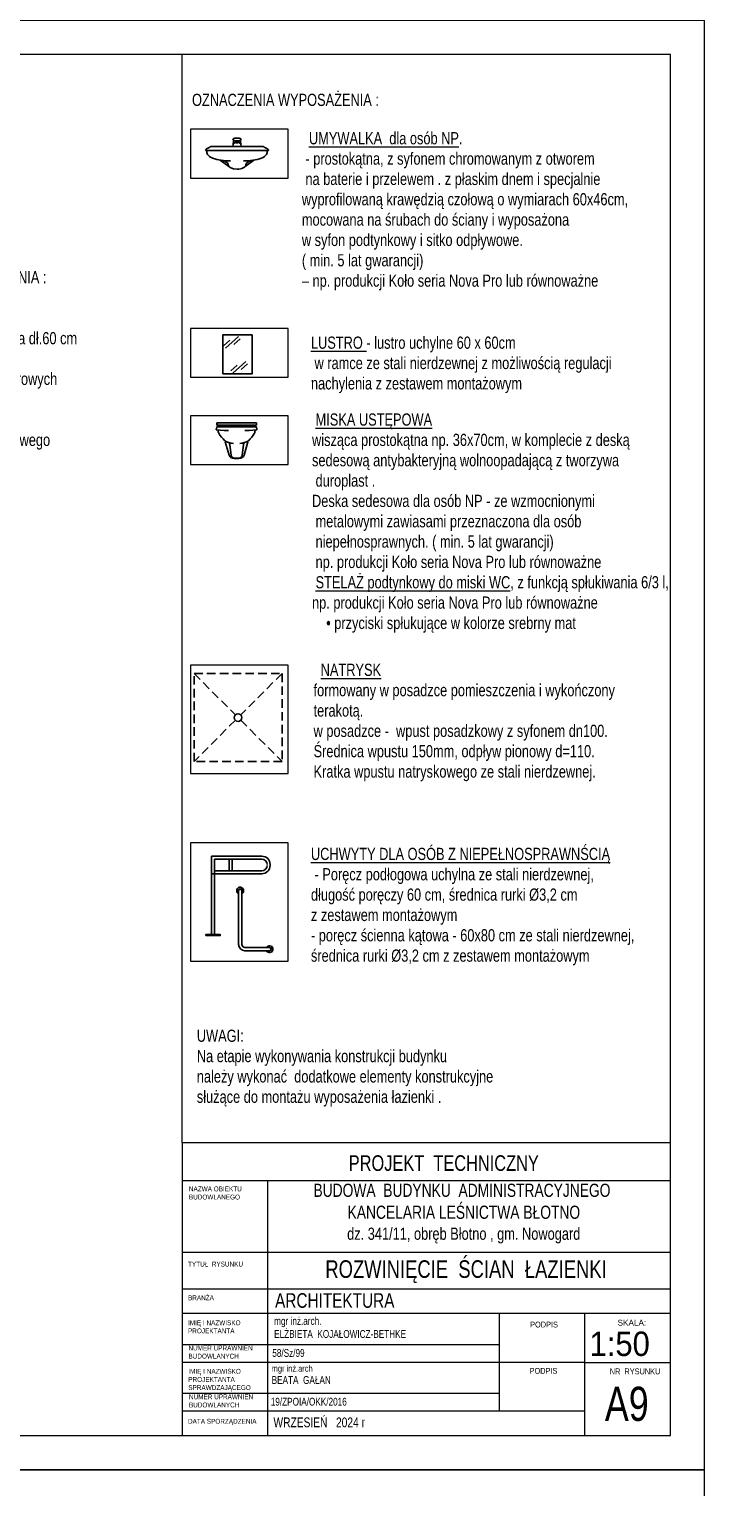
# Model space of a CAD drawing. Header units: inches. Extents: x 53216 to 117387, y -66787 to -22834.
# Tile 50 of 256: x 58824 to 59539, y -31068 to -29575. Entities that reach past the tile are written whole.
import ezdxf
from ezdxf.enums import TextEntityAlignment as Align

# ---------------------------------------------------------------- set-up
doc = ezdxf.new("R2010")
doc.units = ezdxf.units.IN
doc.header["$MEASUREMENT"] = 0
doc.linetypes.add('HIDDEN', pattern=[0.375, 0.25, -0.125])
doc.layers.get('0').update_dxf_attribs({"lineweight": 0})
for name, color, linetype, lineweight in [('A--tabelka rysunku', 7, 'Continuous', 0), ('A--tabelka-opisy uwagi', 7, 'Continuous', 0), ('p--łazienka NP', 150, 'Continuous', 25)]:
    doc.layers.add(name, color=color, linetype=linetype, lineweight=lineweight)
doc.styles.add('1-50', font='arial.ttf', dxfattribs={"width": 0.75, "height": 12.5})
doc.styles.add('1-500', font='arial.ttf', dxfattribs={"width": 0.75, "height": 1.25})
doc.styles.add('Arial narrow', font='arial.ttf', dxfattribs={"width": 0.75})
doc.styles.get("Standard").update_dxf_attribs({"font": 'arial.ttf', "width": 0.75})
doc.styles.add('STYL-1', font='arial.ttf', dxfattribs={"width": 0.75})

# ---------------------------------------------------------------- blocks, each defined once
blk = doc.blocks.new('umywal02')
at = {"color": 0, "linetype": 'ByBlock'}
for p, q in [((-4.4, 8.7), (-3.7, 19.2)), ((-4.2, 23.5), (-3.7, 24.7)), ((-4.2, 22.8), (-4.2, 23.5)), ((-4.2, 22.6), (-4.2, 22.8)), ((-4, 22.5), (-4.2, 22.6)), ((-3.7, 22.4), (-4, 22.5)), ((-3.7, 24.7), (-3.6, 24.8)), ((-3.7, 19.2), (-3.7, 22.7)), ((-3.7, 22.4), (-3.7, 22.4)), ((-3.7, 20), (3.7, 20)), ((-3.6, 24.8), (-3.4, 24.9)), ((-3.4, 24.9), (-3, 25)), ((-1.3, 17.1), (-3.4, 14.2)), ((-3, 25), (-2.6, 25.1)), ((-2.6, 25.1), (-2.1, 25.2)), ((-2.1, 25.2), (-1.6, 25.2)), ((-1.6, 25.2), (-1, 25.3)), ((-1.3, 18), (-1.3, 17.1)), ((-1, 25.3), (-0.3, 25.3)), ((-0.3, 25.3), (0.3, 25.3)), ((0.3, 25.3), (1, 25.3)), ((1, 25.3), (1.6, 25.2)), ((1.3, 18), (1.3, 17.1)), ((1.3, 17.1), (3.4, 14.2)), ((1.6, 25.2), (2.1, 25.2)), ((2.1, 25.2), (2.6, 25.1)), ((2.6, 25.1), (3, 25)), ((3, 25), (3.3, 24.9)), ((3.3, 24.9), (3.6, 24.8)), ((3.6, 24.8), (3.7, 24.7)), ((3.7, 24.7), (4.2, 23.5)), ((3.7, 19.2), (3.7, 22.7)), ((4, 22.5), (3.7, 22.4)), ((3.7, 22.4), (3.7, 22.4)), ((4.4, 8.7), (3.7, 19.2)), ((4.2, 22.6), (4, 22.5)), ((4.2, 22.8), (4.2, 23.5)), ((4.2, 22.8), (4.2, 22.6)), ((-32.3, 0), (32.3, 0)), ((-27.1, 8.7), (27.1, 8.7)), ((-27.1, 8.7), (-27.1, 8.7)), ((27.1, 8.7), (27.1, 8.7)), ((-17.2, -19.4), (-8.4, -32.7)), ((17.2, -19.4), (8.4, -32.7))]:
    blk.add_line(p, q, dxfattribs=at)
at = {"color": 0, "linetype": 'ByBlock', "extrusion": (0, 0, -1)}
blk.add_ellipse((0, 17.1), major_axis=(0.889, 0.889), ratio=1, dxfattribs=at)
for centre, major_axis, ratio, start_param, end_param in [((0, 18), (0.889, 0.889), 1, 3.926991, 7.068583), ((-26, 0), (0, 6.33), 0.999693, 4.712389, 5.75414), ((-30.9, 8.4), (0, 3.39), 0.999693, 2.026685, 2.612547), ((-43.6, 14.6), (0, 17.6), 0.999693, 1.912603, 2.026685), ((43.6, 14.6), (0, 17.6), 0.999693, 4.2565, 4.370583), ((30.9, 8.4), (0, 3.39), 0.999693, 3.670638, 4.2565), ((26, 0), (0, 6.33), 0.999693, 0.529046, 1.570796), ((-9.9, -3), (0, 20.9), 0.999693, 4.452791, 4.85451), ((-16.7, -4), (0, 14.1), 0.999693, 3.763856, 4.399495), ((16.7, -4), (0, 14.1), 0.999693, 1.883691, 2.519329), ((9.9, -3), (0, 20.9), 0.999693, 1.428675, 1.830394), ((-6.6, 10.6), (0, 31.9), 0.999693, 3.141593, 3.7548), ((-32.4, -59.7), (0, 43), 0.999693, 0.36169, 0.430707), ((-18.1, -28.8), (0, 8.99), 0.999693, 0.416691, 0.69179), ((-18.9, -29.3), (0, 9.86), 0.999693, 0.719183, 1.570796), ((0, -29.3), (0, 9.03), 0.999693, 3.141593, 4.712389), ((0, -29.3), (0, 9.03), 0.999693, 1.570796, 3.141593), ((6.6, 10.6), (0, 31.9), 0.999693, 2.528385, 3.141593), ((18.9, -29.3), (0, 9.86), 0.999693, 4.712389, 5.564002), ((18.1, -28.8), (0, 8.99), 0.999693, 5.591395, 5.866495), ((32.4, -59.7), (0, 43), 0.999693, 5.852478, 5.921495)]:
    blk.add_ellipse(centre, major_axis=major_axis, ratio=ratio, start_param=start_param, end_param=end_param, dxfattribs=at)
blk = doc.blocks.new('ubi008_w')
for p, q in [((-17.9, 45.5), (-17.9, 42.6)), ((22.6, 45.5), (-17.9, 45.5)), ((22.6, 42.6), (22.6, 45.5)), ((-17.9, 40.6), (-18.4, 36.5)), ((-18.4, 36.5), (-10.3, 35.9)), ((-17.9, 42.6), (22.6, 42.6)), ((-17.9, 40.6), (22.6, 40.6)), ((-10.3, 35.9), (-6, 35.9)), ((15.1, 35.9), (10.8, 35.9)), ((23.2, 36.5), (15.1, 35.9)), ((22.6, 40.6), (23.2, 36.5)), ((-5.3, 4.2), (-9.2, 21.2)), ((-3.3, 3.6), (-4.6, 17.9)), ((8, 3.6), (9.3, 17.9)), ((10, 4.2), (13.9, 21.2)), ((0, 0.5), (2.4, 0.4)), ((0, 0), (4.8, 0)), ((4.8, 0.5), (2.4, 0.4))]:
    blk.add_line(p, q)
for centre, radius, start, end in [((-5, 36), 11.6, 178.0217, 198.9508), ((16.4, 46.5), 35.3, 203.8845, 222.3732), ((-11.6, 46.5), 35.3, 317.6268, 336.1155), ((9.7, 36), 11.6, 341.0491, 1.9782), ((-0.4, 33.4), 14.2, 228.935, 268.2113), ((-7.8, 17.6), 3.28, 3.715, 41.7265), ((5.1, 33.4), 14.2, 271.7887, 311.0651), ((12.6, 17.6), 3.28, 138.2736, 176.285), ((0, 5.4), 5.39, 192.923, 270), ((0.1, 3.9), 3.37, 185.12, 268.2098), ((4.8, 5.4), 5.39, 270, 347.0769), ((4.7, 3.9), 3.37, 271.7904, 354.8799)]:
    blk.add_arc(centre, radius, start, end)
blk = doc.blocks.new('natrysk NP')
at = {"linetype": 'HIDDEN', "ltscale": 35}
for p, q in [((0, 0), (42.2, -42.2)), ((90, 0), (47.8, -42.2)), ((42.2, -47.8), (0, -90)), ((47.8, -47.8), (90, -90))]:
    blk.add_line(p, q, dxfattribs=at)
blk.add_lwpolyline([(90, 0), (90, -90), (0, -90), (0, 0)], close=True, dxfattribs=at)
at = {"linetype": 'Continuous', "ltscale": 35}
blk.add_circle((45, -45), 3.91, dxfattribs=at)
blk = doc.blocks.new('uchwyt kątowy-widok')
at = {"extrusion": (0, 1, 0)}
for p, q in [((30.03, 55.15), (30.03, 60)), ((33.33, 60), (33.33, 55.15)), ((30.03, 4.85), (30.03, 55.15)), ((33.33, 4.85), (33.33, 55.15)), ((1.68, 1.65), (6.53, 1.65)), ((6.53, 1.65), (26.83, 1.65)), ((6.53, -1.65), (1.68, -1.65)), ((6.53, -1.65), (26.83, -1.65))]:
    blk.add_line(p, q, dxfattribs=at)
for centre, radius, start, end in [((31.68, 60), 3.5, 0, 241.87293), ((31.68, 60), 1.68, 0, 190.84406), ((31.68, 60), 1.65, 0, 180), ((31.68, 60), 3.5, 298.12707, 360), ((31.68, 60), 1.68, 349.15594, 0), ((1.68, 0), 3.5, 28.12707, 331.87293), ((1.68, 0), 1.68, 79.15594, 280.84406), ((1.68, 0), 1.65, 90, 180), ((1.68, 0), 1.65, 180, 270), ((26.83, 4.85), 6.5, 270, 0), ((26.83, 4.85), 3.2, 270, 0)]:
    blk.add_arc(centre, radius, start, end)

msp = doc.modelspace()

# ---------------------------------------------------------------- linework, layer by layer
at = {"linetype": 'Continuous'}
msp.add_line((58980.894, -30715.629), (58980.894, -29600.629), dxfattribs=at)
at = {"layer": 'A--tabelka rysunku', "linetype": 'Continuous'}
for p, q in [((59480.894, -30715.629), (58980.894, -30715.629)), ((59480.894, -30754.691), (58980.894, -30754.691)), ((59068.394, -30754.691), (59068.394, -31015.629)), ((59480.894, -30828.129), (58980.894, -30828.129)), ((59480.894, -30828.129), (58980.894, -30828.129)), ((59480.894, -30865.629), (58980.894, -30865.629)), ((59480.894, -30890.629), (58980.894, -30890.629)), ((59305.894, -30990.629), (59305.894, -30890.629)), ((59393.394, -31015.629), (59393.394, -30890.629)), ((59305.894, -30922.629), (58980.894, -30922.629)), ((59393.394, -30940.629), (58980.894, -30940.629)), ((59393.394, -30940.629), (59480.894, -30940.629)), ((59305.894, -30972.629), (58980.894, -30972.629)), ((59393.394, -30990.629), (58980.894, -30990.629))]:
    msp.add_line(p, q, dxfattribs=at)
for points in [[(57415.894, -31050.629), (59515.894, -31050.629), (59515.894, -29565.629), (57415.894, -29565.629)], [(57415.894, -31050.629), (59515.894, -31050.629), (59515.894, -29565.629), (57415.894, -29565.629)], [(57540.894, -31015.629), (59480.894, -31015.629), (59480.894, -29600.629), (57540.894, -29600.629)], [(58989.3, -29727.138), (59089.3, -29727.138), (59089.3, -29677.138), (58989.3, -29677.138)], [(58989.3, -29931.276), (59089.3, -29931.276), (59089.3, -29881.276), (58989.3, -29881.276)], [(58989.3, -30020.641), (59089.3, -30020.641), (59089.3, -29970.641), (58989.3, -29970.641)], [(58989.3, -30337.185), (59089.3, -30337.185), (59089.3, -30226.216), (58989.3, -30226.216)], [(58989.3, -30529.433), (59089.3, -30529.433), (59089.3, -30408.311), (58989.3, -30408.311)], [(58980.894, -31015.629), (59480.894, -31015.629), (59480.894, -30715.629), (58980.894, -30715.629)], [(57415.894, -32535.629), (59515.894, -32535.629), (59515.894, -31050.629), (57415.894, -31050.629)], [(57415.894, -32535.629), (59515.894, -32535.629), (59515.894, -31050.629), (57415.894, -31050.629)]]:
    msp.add_lwpolyline(points, close=True, dxfattribs=at)
at = {"layer": 'p--łazienka NP'}
for p, q in [((59029.859, -29893.296), (59023.262, -29899.173)), ((59038.452, -29889.658), (59025.257, -29901.413)), ((59040.447, -29891.898), (59033.85, -29897.776)), ((59037.391, -29918.863), (59030.794, -29924.74)), ((59045.984, -29915.225), (59032.789, -29926.98)), ((59047.98, -29917.465), (59041.382, -29923.343)), ((59010.984, -30421.979), (59062.484, -30421.979)), ((59010.984, -30502.295), (59010.984, -30421.979)), ((59013.984, -30424.979), (59062.484, -30424.979)), ((59013.984, -30502.295), (59013.984, -30424.979)), ((59062.484, -30436.957), (59013.984, -30436.957)), ((59028.984, -30424.979), (59028.984, -30436.957)), ((59031.984, -30424.979), (59031.984, -30436.957)), ((59070.984, -30430.479), (59070.984, -30431.457)), ((59062.484, -30439.957), (59010.984, -30439.957)), ((59013.984, -30502.295), (59010.984, -30502.295))]:
    msp.add_line(p, q, dxfattribs=at)
for points in [[(59022.526, -29927.898), (59052.526, -29927.898), (59052.526, -29887.898), (59022.526, -29887.898)], [(59004.984, -30503.295), (59019.984, -30503.295), (59019.984, -30502.295), (59004.984, -30502.295)]]:
    msp.add_lwpolyline(points, close=True, dxfattribs=at)
for centre, radius, start, end in [((59062.484, -30430.479), 8.5, 0, 90), ((59062.484, -30430.479), 5.5, 0, 90), ((59062.484, -30431.457), 8.5, 270, 0), ((59062.484, -30431.457), 5.5, 270, 0)]:
    msp.add_arc(centre, radius, start, end, dxfattribs=at)

# ---------------------------------------------------------------- block references
at = {"layer": 'p--łazienka NP', "yscale": 0.5, "zscale": 0.7500000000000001}
msp.add_blockref('umywal02', (59037.095, -29699.044), dxfattribs=at)
at = {"layer": 'p--łazienka NP', "yscale": 0.8}
msp.add_blockref('ubi008_w', (59034.272, -30014.444), dxfattribs=at)
at = {"layer": 'p--łazienka NP'}
msp.add_blockref('natrysk NP', (58993.193, -30234.914), dxfattribs=at)
at = {"layer": 'p--łazienka NP', "linetype": 'Continuous', "lineweight": 30, "ltscale": 35, "xscale": -1}
msp.add_blockref('uchwyt kątowy-widok', (59071.991, -30517.26), dxfattribs=at)

# ---------------------------------------------------------------- texts
at = {"char_height": 12.5, "attachment_point": 1}
for s, insert, width in [('OZNACZENIA WYPOSAŻENIA :', (58991.013, -29640.816), 262.44037), ('{\\LLUSTRO }- lustro uchylne 60 x 60cm\\P w ramce ze stali nierdzewnej z możliwością regulacji nachylenia z zestawem montażowym\\P ', (59112.785, -29889.599), 337.07347), ('{\\LUCHWYTY DLA OSÓB Z NIEPEŁNOSPRAWNŚCIĄ\\P} - Poręcz podłogowa uchylna ze stali nierdzewnej, długość poręczy 60 cm, średnica rurki %%c3,2 cm \\Pz zestawem montażowym\\P- poręcz ścienna kątowa - 60x80 cm ze stali nierdzewnej, średnica rurki %%c3,2 cm z zestawem montażowym', (59112.784, -30413.404), 335.98731)]:
    msp.add_mtext(s, dxfattribs=dict(at, insert=insert, width=width))
at = {"lineweight": 0, "insert": (59103.484, -29659.314), "char_height": 12.5, "attachment_point": 1}
msp.add_mtext('\\P  {\\LUMYWALKA  dla osób NP}.\\P - prostokątna, z syfonem chromowanym z otworem\\P na baterie i przelewem . z płaskim dnem i specjalnie \\Pwyprofilowaną krawędzią czołową o wymiarach 60x46cm, \\Pmocowana na śrubach do ściany i wyposażona \\Pw syfon podtynkowy i sitko odpływowe. \\P( min. 5 lat gwarancji) \\P– np. produkcji Koło seria Nova Pro lub równoważne\\P   ', dxfattribs=at)
at = {"lineweight": 5, "insert": (58646.259, -29822.498), "char_height": 12.5, "width": 314.83903, "attachment_point": 1, "style": '1-50'}
msp.add_mtext('\\pxql;ZESTAWIENIE WYPOSAŻENIA :\\P\\pxql; \\P\\pxql;1 -umywalka 65x55 cm\\P\\pxql;2 - poręcz podłogowa uchylna dł.60 cm \\P\\pxql;3 - dozownik mydła\\P\\pxql;4 - podajnik ręczników papierowych\\P\\pxql;5 - lustro uchylne 60 x 60 cm \\P\\pxql;6- miska ustępowa wisząca \\P\\pxql;7 - uchwyt do papieru toaletowego\\P\\pxql;8- pojemnik na odpady\\P\\pxql;9- poręcz kątowa ścienna ', dxfattribs=at)
at = {"lineweight": 0, "char_height": 12.5, "attachment_point": 1}
for s, insert, width in [('{\\L\\P} \\P {\\LMISKA USTĘPOWA \\P}wisząca prostokątna np. 36x70cm, w komplecie z deską \\Psedesową antybakteryjną wolnoopadającą z tworzywa\\P duroplast . \\PDeska sedesowa dla osób NP - ze wzmocnionymi\\P metalowymi zawiasami przeznaczona dla osób\\P niepełnosprawnych. ( min. 5 lat gwarancji)\\P np. produkcji Koło seria Nova Pro lub równoważne\\P {\\LSTELAŻ podtynkowy do miski WC}, z funkcją spłukiwania 6/3 l, \\Pnp. produkcji Koło seria Nova Pro lub równoważne\\P    • przyciski spłukujące w kolorze srebrny mat ', (59113.878, -29926.685), 456.15435), (' {\\L NATRYSK} \\Pformowany w posadzce pomieszczenia i wykończony \\Pterakotą. \\Pw posadzce -  wpust posadzkowy z syfonem dn100. \\PŚrednica wpustu 150mm, odpływ pionowy d=110.  \\PKratka wpustu natryskowego ze stali nierdzewnej.\\P ', (59115.467, -30224.771), 518.31288)]:
    msp.add_mtext(s, dxfattribs=dict(at, insert=insert, width=width))
at = {"layer": 'A--tabelka rysunku', "style": 'Arial narrow'}
msp.add_text('SKALA:', height=6, dxfattribs=at).set_placement((59426.754, -30896.963), align=Align.TOP_LEFT)
at = {"layer": 'A--tabelka rysunku', "style": 'Arial narrow', "width": 0.908571}
msp.add_text('1:50', height=25, dxfattribs=at).set_placement((59398.017, -30909.064), align=Align.TOP_LEFT)
at = {"layer": 'A--tabelka rysunku', "linetype": 'Continuous', "insert": (59248.799, -30728.416), "char_height": 16, "width": 627.98218, "attachment_point": 2, "style": 'Arial narrow'}
msp.add_mtext('PROJEKT  TECHNICZNY', dxfattribs=at)
at = {"layer": 'A--tabelka rysunku'}
for s, insert, char_height, width, attachment_point, style in [('NAZWA OBIEKTU\\PBUDOWLANEGO', (58987.819, -30760.366), 5, 277.17637, 1, 'Arial narrow'), ('{\\H0.75x;BUDOWA  BUDYNKU  ADMINISTRACYJNEGO\\P KANCELARIA LEŚNICTWA BŁOTNO\\P\\H0.9259x; dz. 341/11, obręb Błotno , gm. Nowogard}', (59267.403, -30757.525), 18, 597.29156, 2, '1-500'), ('TYTUŁ  RYSUNKU', (58986.913, -30837.397), 5, 277.17637, 1, 'Arial narrow'), ('BRANŻA', (58986.913, -30871.904), 5, 277.17637, 1, 'Arial narrow'), ('IMIĘ I NAZWISKO \\PPROJEKTANTA', (58986.913, -30897.512), 5, 277.17637, 1, 'Arial narrow'), ('PODPIS ', (59337.246, -30898.848), 6, 277.17637, 1, 'Arial narrow'), ('NUMER UPRAWNIEŃ \\PBUDOWLANYCH', (58987.358, -30923.374), 5, 277.17637, 1, 'Arial narrow'), ('\\P58/Sz/99', (59073.207, -30913.609), 8, 277.17637, 1, 'Arial narrow'), ('{\\H0.8333x;mgr inż.arch\\P}BEATA  GAŁAN    \\P    ', (59072.552, -30943.52), 8, 219.89178, 1, 'Arial narrow'), ('IMIĘ I NAZWISKO \\PPROJEKTANTA\\PSPRAWDZAJĄCEGO', (58987.197, -30947.24), 5, 277.17637, 1, 'Arial narrow'), ('PODPIS  ', (59336.677, -30946.302), 6, 277.17637, 1, 'Arial narrow'), ('NR  RYSUNKU', (59418.74, -30946.839), 6, 72.14614, 1, 'Arial narrow'), ('NUMER UPRAWNIEŃ \\PBUDOWLANYCH', (58987.878, -30973.392), 5, 277.17637, 1, 'Arial narrow'), ('A9', (59413.764, -30965.564), 35, 65.0967, 1, 'Arial narrow'), (' 19/ZPOIA/OKK/2016\\P       ', (59069.324, -30976.891), 8, 219.89178, 1, 'Arial narrow'), ('DATA SPORZĄDZENIA', (58986.913, -30998.453), 5, 277.17637, 1, 'Arial narrow'), ('WRZESIEŃ   2024 r', (59074.397, -30997.056), 10, 277.17637, 1, 'Arial narrow')]:
    msp.add_mtext(s, dxfattribs=dict(at, insert=insert, char_height=char_height, width=width, attachment_point=attachment_point, style=style))
at = {"layer": 'A--tabelka rysunku', "ltscale": 35, "attachment_point": 2}
for s, insert, char_height, width, style in [('ROZWINIĘCIE  ŚCIAN  ŁAZIENKI', (59271.553, -30836.009), 18, 589.37616, 'STYL-1'), ('\\pxql;ARCHITEKTURA ', (59390.048, -30869.702), 15, 627.98218, 'Arial narrow')]:
    msp.add_mtext(s, dxfattribs=dict(at, insert=insert, char_height=char_height, width=width, style=style))
at = {"layer": 'A--tabelka rysunku', "insert": (59075.107, -30894.151), "char_height": 8, "width": 277.17637, "attachment_point": 1}
msp.add_mtext('{\\W0.75;mgr inż.arch.\\PELŻBIETA  KOJAŁOWICZ-BETHKE}', dxfattribs=at)
at = {"layer": 'A--tabelka-opisy uwagi', "linetype": 'Continuous', "lineweight": 5, "insert": (58995.924, -30599.683), "char_height": 12.5, "width": 333.93037, "attachment_point": 1, "style": '1-50'}
msp.add_mtext('UWAGI:\\PNa etapie wykonywania konstrukcji budynku \\Pnależy wykonać  dodatkowe elementy konstrukcyjne służące do montażu wyposażenia łazienki .', dxfattribs=at)

doc.saveas('drawing.dxf')
